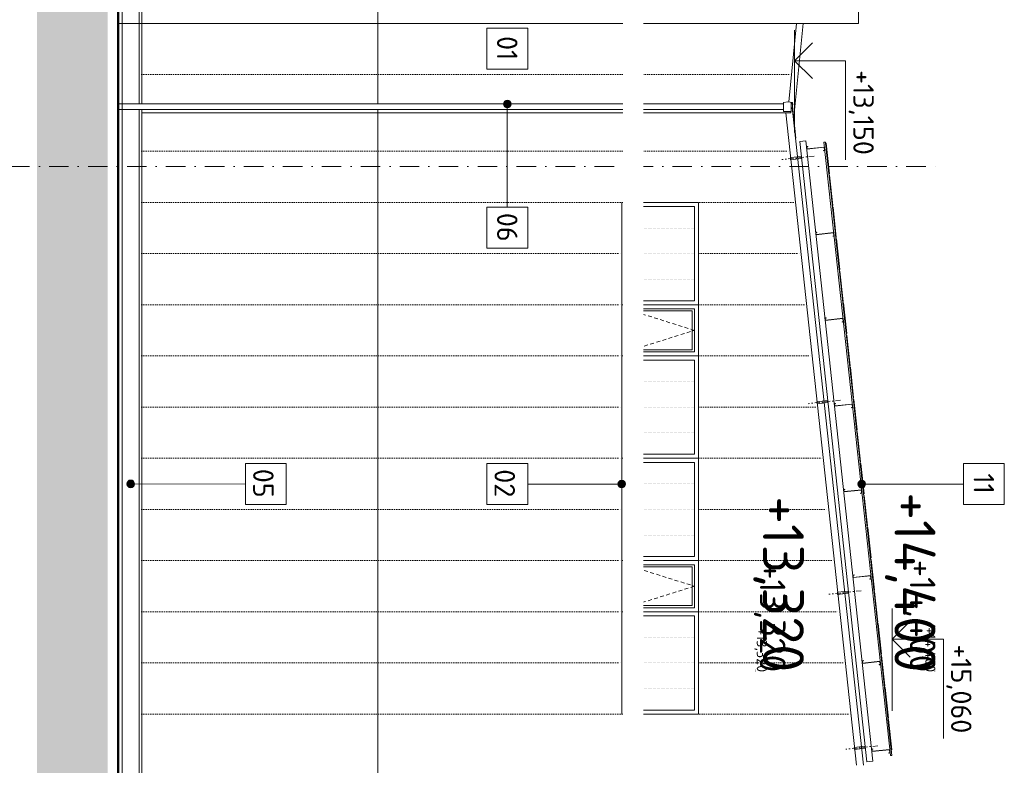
# Model space of a CAD drawing. Header units: millimetres. Extents: x -725694 to 4766210, y -2984614 to 2187451.
# Tile 23 of 256: x -27432 to -8172, y 11700 to 26272. Entities that reach past the tile are written whole.
import ezdxf
from ezdxf import colors
from ezdxf.entities.mleader import LeaderData, LeaderLine
from ezdxf.enums import TextEntityAlignment as Align
from ezdxf.math import Vec2, Vec3

# ---------------------------------------------------------------- set-up
doc = ezdxf.new("R2010")
doc.units = ezdxf.units.MM
for name, pattern in [('CARKOVANA', [5, 3, -2]), ('CENTERX2', [101.6, 63.5, -12.7, 12.7, -12.7]), ('DASHDOT', [25.4, 12.7, -6.35, 0, -6.35]), ('DIVIDE', [31.75, 12.7, -6.35, 0, -6.35, 0, -6.35]), ('DOT', [6.35, 0, -6.35])]:
    doc.linetypes.add(name, pattern=pattern)
for name, color, linetype in [('0 @ 1', 7, 'Continuous'), ('0 @ 10', 7, 'Continuous'), ('0 @ 100', 7, 'Continuous'), ('0 @ 200', 7, 'Continuous'), ('0 @ 250 (1)', 7, 'Continuous'), ('0 @ 250 (2)', 7, 'Continuous'), ('0 @ 400', 7, 'Continuous')]:
    doc.layers.add(name, color=color, linetype=linetype)
for name, color, linetype, lineweight in [('A99_FVE_řez', 7, 'Continuous', 5), ('A99_N_kce-pohl', 7, 'Continuous', 9), ('A99_N_koty-200-vysk', 7, 'Continuous', 9), ('A99_N_leg-text', 7, 'Continuous', 9), ('A99_N_osy', 7, 'CENTERX2', 9), ('A99_N_sraf', 7, 'Continuous', 0), ('A99_N_sraf @ 200', 7, 'Continuous', 0), ('A99_N_txt-popis-50 @ 200', 7, 'Continuous', 9), ('A99_S_kce-pohl', 7, 'Continuous', 5), ('PBS - odstupy', 1, 'DIVIDE', 30)]:
    doc.layers.add(name, color=color, linetype=linetype, lineweight=lineweight)
doc.styles.add('A99_kota', font='isocpeur.ttf', dxfattribs={"height": 2})
doc.styles.add('A99_popis', font='isocpeur.ttf')
doc.styles.add('ISOCPEUR_2', font='isocpeur.ttf', dxfattribs={"height": 2})

# ---------------------------------------------------------------- blocks, each defined once
blk = doc.blocks.new('*U113')
at = {"color": 0, "linetype": 'ByBlock', "lineweight": -2}
blk.add_line((-3, 0), (7, 0), dxfattribs=at)
for points in [[(0, 0), (0, 5), (0, 5), (9.7, 5)], [(-1.75, 1.75), (0, 0), (1.75, 1.75)]]:
    blk.add_lwpolyline(points, dxfattribs=at)
at = {"color": 0, "linetype": 'ByBlock', "lineweight": -2, "style": 'A99_kota'}
for tag, p in [('VYSKA', (9.2, 7.75)), ('POPIS', (9.2, 4.5))]:
    blk.add_attdef(tag, text='', height=2, dxfattribs=at).set_placement(p, align=Align.TOP_RIGHT)
blk = doc.blocks.new('*U6414')
at = {"layer": 'A99_N_koty-200-vysk', "lineweight": 5}
ref = blk.add_blockref('*U113', (-11025, 30545), dxfattribs=dict(at, xscale=200, yscale=200, zscale=200, rotation=270))
ref.add_attrib('VYSKA', '+14,400', dxfattribs={"layer": '0 @ 200', "color": 0, "linetype": 'ByBlock', "lineweight": -2, "height": 400, "rotation": 270, "style": 'A99_kota'}).set_placement((-9475, 28705), align=Align.TOP_RIGHT)
ref = blk.add_blockref('*U113', (-11025, 30545), dxfattribs=dict(at, xscale=200, yscale=200, zscale=200, rotation=270))
ref.add_attrib('VYSKA', '+14,400', dxfattribs={"layer": '0 @ 100', "color": 0, "linetype": 'ByBlock', "lineweight": -2, "height": 200, "rotation": 270, "style": 'A99_kota'}).set_placement((-9520, 13520), align=Align.TOP_RIGHT)
ref = blk.add_blockref('*U113', (-11025, 30545), dxfattribs=dict(at, xscale=200, yscale=200, zscale=200, rotation=270))
ref.add_attrib('VYSKA', '+14,400', dxfattribs={"layer": '0 @ 1', "color": 0, "linetype": 'ByBlock', "lineweight": -2, "height": 2, "rotation": 270, "style": 'A99_kota'}).set_placement((-9520, 13520), align=Align.TOP_RIGHT)
ref = blk.add_blockref('*U113', (-11025, 30545), dxfattribs=dict(at, xscale=200, yscale=200, zscale=200, rotation=270))
ref.add_attrib('VYSKA', '+14,400', dxfattribs={"layer": '0 @ 400', "color": 0, "linetype": 'ByBlock', "lineweight": -2, "height": 800, "rotation": 270, "style": 'A99_kota'}).set_placement((-9520, 13520), align=Align.TOP_RIGHT)
ref = blk.add_blockref('*U113', (-11025, 30545), dxfattribs=dict(at, xscale=200, yscale=200, zscale=200, rotation=270))
ref.add_attrib('VYSKA', '+14,400', dxfattribs={"layer": '0 @ 10', "color": 0, "linetype": 'ByBlock', "lineweight": -2, "height": 20, "rotation": 270, "style": 'A99_kota'}).set_placement((-9520, 13520), align=Align.TOP_RIGHT)
ref = blk.add_blockref('*U113', (-11025, 30545), dxfattribs=dict(at, xscale=200, yscale=200, zscale=200, rotation=270))
ref.add_attrib('VYSKA', '+14,400', dxfattribs={"layer": '0 @ 250 (1)', "color": 0, "linetype": 'ByBlock', "lineweight": -2, "height": 500, "rotation": 270, "style": 'A99_kota'}).set_placement((-9520, 13520), align=Align.TOP_RIGHT)
ref = blk.add_blockref('*U113', (-11025, 30545), dxfattribs=dict(at, xscale=200, yscale=200, zscale=200, rotation=270))
ref.add_attrib('VYSKA', '+14,400', dxfattribs={"layer": '0 @ 250 (2)', "color": 0, "linetype": 'ByBlock', "lineweight": -2, "height": 500, "rotation": 270, "style": 'A99_kota'}).set_placement((-9520, 13520), align=Align.TOP_RIGHT)
blk = doc.blocks.new('*U148')
at = {"color": 0, "linetype": 'ByBlock', "lineweight": -2}
blk.add_line((3, 0), (-7, 0), dxfattribs=at)
for points in [[(0, 0), (0, 5), (0, 5), (-9.7, 5)], [(1.75, 1.75), (0, 0), (-1.75, 1.75)]]:
    blk.add_lwpolyline(points, dxfattribs=at)
at = {"color": 0, "linetype": 'ByBlock', "lineweight": -2, "style": 'A99_kota'}
blk.add_attdef('VYSKA', text='', height=2, dxfattribs=at).set_placement((-2, 7.75), align=Align.TOP_RIGHT)
blk.add_attdef('POPIS', text='', height=2, dxfattribs=at).set_placement((-9.2, 4.5), align=Align.TOP_LEFT)
blk = doc.blocks.new('*U6422')
at = {"layer": 'A99_N_koty-200-vysk', "lineweight": 5}
ref = blk.add_blockref('*U148', (-10925, 10820), dxfattribs=dict(at, xscale=-200, yscale=200, zscale=200, rotation=269.9999999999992))
ref.add_attrib('VYSKA', '+14,500', dxfattribs={"layer": '0 @ 100', "color": 0, "linetype": 'ByBlock', "lineweight": -2, "height": 200, "rotation": 270, "style": 'A99_kota'}).set_placement((-9520, 28805), align=Align.TOP_RIGHT)
ref = blk.add_blockref('*U148', (-10925, 10820), dxfattribs=dict(at, xscale=-200, yscale=200, zscale=200, rotation=269.9999999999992))
ref.add_attrib('VYSKA', '+14,500', dxfattribs={"layer": '0 @ 10', "color": 0, "linetype": 'ByBlock', "lineweight": -2, "height": 20, "rotation": 270, "style": 'A99_kota'}).set_placement((-9520, 28805), align=Align.TOP_RIGHT)
ref = blk.add_blockref('*U148', (-10925, 10820), dxfattribs=dict(at, xscale=-200, yscale=200, zscale=200, rotation=269.9999999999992))
ref.add_attrib('VYSKA', '+14,500', dxfattribs={"layer": '0 @ 1', "color": 0, "linetype": 'ByBlock', "lineweight": -2, "height": 2, "rotation": 270, "style": 'A99_kota'}).set_placement((-9520, 28805), align=Align.TOP_RIGHT)
blk = doc.blocks.new('*U452')
at = {"color": 0, "linetype": 'ByBlock', "lineweight": -2}
blk.add_line((-3, 0), (7, 0), dxfattribs=at)
for points in [[(0, 0), (0, 5), (0, 5), (9.7, 5)], [(-1.75, 1.75), (0, 0), (1.75, 1.75)]]:
    blk.add_lwpolyline(points, dxfattribs=at)
at = {"color": 0, "linetype": 'ByBlock', "lineweight": -2, "style": 'A99_kota'}
for tag, p in [('VYSKA', (9.2, 7.75)), ('POPIS', (9.2, 4.5))]:
    blk.add_attdef(tag, text='', height=2, dxfattribs=at).set_placement(p, align=Align.TOP_RIGHT)
blk = doc.blocks.new('*U6454')
at = {"layer": 'A99_N_koty-200-vysk', "lineweight": 5}
ref = blk.add_blockref('*U452', (-12276, 25470), dxfattribs=dict(at, xscale=200, yscale=200, zscale=200, rotation=270))
ref.add_attrib('VYSKA', '+13,150', dxfattribs={"layer": '0 @ 200', "color": 0, "linetype": 'ByBlock', "lineweight": -2, "height": 400, "rotation": 270, "style": 'A99_kota'}).set_placement((-10726, 23630), align=Align.TOP_RIGHT)
ref = blk.add_blockref('*U452', (-12276, 25470), dxfattribs=dict(at, xscale=200, yscale=200, zscale=200, rotation=270))
ref.add_attrib('VYSKA', '+13,150', dxfattribs={"layer": '0 @ 100', "color": 0, "linetype": 'ByBlock', "lineweight": -2, "height": 200, "rotation": 270, "style": 'A99_kota'}).set_placement((-10771, 7321), align=Align.TOP_RIGHT)
ref = blk.add_blockref('*U452', (-12276, 25470), dxfattribs=dict(at, xscale=200, yscale=200, zscale=200, rotation=270))
ref.add_attrib('VYSKA', '+13,150', dxfattribs={"layer": '0 @ 1', "color": 0, "linetype": 'ByBlock', "lineweight": -2, "height": 2, "rotation": 270, "style": 'A99_kota'}).set_placement((-10771, 7321), align=Align.TOP_RIGHT)
ref = blk.add_blockref('*U452', (-12276, 25470), dxfattribs=dict(at, xscale=200, yscale=200, zscale=200, rotation=270))
ref.add_attrib('VYSKA', '+13,150', dxfattribs={"layer": '0 @ 400', "color": 0, "linetype": 'ByBlock', "lineweight": -2, "height": 800, "rotation": 270, "style": 'A99_kota'}).set_placement((-10771, 7321), align=Align.TOP_RIGHT)
ref = blk.add_blockref('*U452', (-12276, 25470), dxfattribs=dict(at, xscale=200, yscale=200, zscale=200, rotation=270))
ref.add_attrib('VYSKA', '+13,150', dxfattribs={"layer": '0 @ 10', "color": 0, "linetype": 'ByBlock', "lineweight": -2, "height": 20, "rotation": 270, "style": 'A99_kota'}).set_placement((-10771, 7321), align=Align.TOP_RIGHT)
ref = blk.add_blockref('*U452', (-12276, 25470), dxfattribs=dict(at, xscale=200, yscale=200, zscale=200, rotation=270))
ref.add_attrib('VYSKA', '+13,150', dxfattribs={"layer": '0 @ 250 (1)', "color": 0, "linetype": 'ByBlock', "lineweight": -2, "height": 500, "rotation": 270, "style": 'A99_kota'}).set_placement((-10771, 7321), align=Align.TOP_RIGHT)
ref = blk.add_blockref('*U452', (-12276, 25470), dxfattribs=dict(at, xscale=200, yscale=200, zscale=200, rotation=270))
ref.add_attrib('VYSKA', '+13,150', dxfattribs={"layer": '0 @ 250 (2)', "color": 0, "linetype": 'ByBlock', "lineweight": -2, "height": 500, "rotation": 270, "style": 'A99_kota'}).set_placement((-10771, 7321), align=Align.TOP_RIGHT)
blk = doc.blocks.new('*U157')
at = {"color": 0, "linetype": 'ByBlock', "lineweight": -2}
blk.add_line((-3, 0), (7, 0), dxfattribs=at)
for points in [[(-1.75, -1.75), (0, 0), (1.75, -1.75)], [(0, 0), (0, -5), (0, -5), (9.7, -5)]]:
    blk.add_lwpolyline(points, dxfattribs=at)
at = {"color": 0, "linetype": 'ByBlock', "lineweight": -2, "style": 'A99_kota'}
blk.add_attdef('POPIS', text='', height=2, dxfattribs=at).set_placement((9.2, -4.5), align=Align.BOTTOM_RIGHT)
blk.add_attdef('VYSKA', text='', height=2, dxfattribs=at).set_placement((9.2, -5.75), align=Align.TOP_RIGHT)
blk = doc.blocks.new('*U6455')
at = {"layer": 'A99_N_koty-200-vysk', "lineweight": 5}
ref = blk.add_blockref('*U157', (-12104, 30545), dxfattribs=dict(at, xscale=200, yscale=200, zscale=200, rotation=270))
ref.add_attrib('VYSKA', '+13,320', dxfattribs={"layer": '0 @ 200', "color": 0, "linetype": 'ByBlock', "lineweight": -2, "height": 400, "rotation": 270, "style": 'A99_kota'}).set_placement((-13174, 28705), align=Align.TOP_RIGHT)
ref = blk.add_blockref('*U157', (-12104, 30545), dxfattribs=dict(at, xscale=200, yscale=200, zscale=200, rotation=270))
ref.add_attrib('VYSKA', '+13,320', dxfattribs={"layer": '0 @ 100', "color": 0, "linetype": 'ByBlock', "lineweight": -2, "height": 200, "rotation": 270, "style": 'A99_kota'}).set_placement((-12814, 13520), align=Align.TOP_RIGHT)
ref = blk.add_blockref('*U157', (-12104, 30545), dxfattribs=dict(at, xscale=200, yscale=200, zscale=200, rotation=270))
ref.add_attrib('VYSKA', '+13,320', dxfattribs={"layer": '0 @ 1', "color": 0, "linetype": 'ByBlock', "lineweight": -2, "height": 2, "rotation": 270, "style": 'A99_kota'}).set_placement((-13051, 13520), align=Align.TOP_RIGHT)
ref = blk.add_blockref('*U157', (-12104, 30545), dxfattribs=dict(at, xscale=200, yscale=200, zscale=200, rotation=270))
ref.add_attrib('VYSKA', '+13,320', dxfattribs={"layer": '0 @ 400', "color": 0, "linetype": 'ByBlock', "lineweight": -2, "height": 800, "rotation": 270, "style": 'A99_kota'}).set_placement((-12094, 13520), align=Align.TOP_RIGHT)
ref = blk.add_blockref('*U157', (-12104, 30545), dxfattribs=dict(at, xscale=200, yscale=200, zscale=200, rotation=270))
ref.add_attrib('VYSKA', '+13,320', dxfattribs={"layer": '0 @ 10', "color": 0, "linetype": 'ByBlock', "lineweight": -2, "height": 20, "rotation": 270, "style": 'A99_kota'}).set_placement((-13030, 13520), align=Align.TOP_RIGHT)
ref = blk.add_blockref('*U157', (-12104, 30545), dxfattribs=dict(at, xscale=200, yscale=200, zscale=200, rotation=270))
ref.add_attrib('VYSKA', '+13,320', dxfattribs={"layer": '0 @ 250 (1)', "color": 0, "linetype": 'ByBlock', "lineweight": -2, "height": 500, "rotation": 270, "style": 'A99_kota'}).set_placement((-12454, 13520), align=Align.TOP_RIGHT)
ref = blk.add_blockref('*U157', (-12104, 30545), dxfattribs=dict(at, xscale=200, yscale=200, zscale=200, rotation=270))
ref.add_attrib('VYSKA', '+13,320', dxfattribs={"layer": '0 @ 250 (2)', "color": 0, "linetype": 'ByBlock', "lineweight": -2, "height": 500, "rotation": 270, "style": 'A99_kota'}).set_placement((-12454, 13520), align=Align.TOP_RIGHT)
blk = doc.blocks.new('*U6472')
at = {"layer": 'A99_N_koty-200-vysk', "lineweight": 5}
ref = blk.add_blockref('*U148', (-10365, 14165), dxfattribs=dict(at, xscale=-200, yscale=200, zscale=200, rotation=269.9999999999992))
ref.add_attrib('VYSKA', '+15,060', dxfattribs={"layer": '0 @ 400', "color": 0, "linetype": 'ByBlock', "lineweight": -2, "height": 800, "rotation": 270, "style": 'A99_kota'}).set_placement((-8960, 28805), align=Align.TOP_RIGHT)
ref = blk.add_blockref('*U148', (-10365, 14165), dxfattribs=dict(at, xscale=-200, yscale=200, zscale=200, rotation=269.9999999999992))
ref.add_attrib('VYSKA', '+15,060', dxfattribs={"layer": '0 @ 250 (1)', "color": 0, "linetype": 'ByBlock', "lineweight": -2, "height": 500, "rotation": 270, "style": 'A99_kota'}).set_placement((-8960, 28805), align=Align.TOP_RIGHT)
ref = blk.add_blockref('*U148', (-10365, 14165), dxfattribs=dict(at, xscale=-200, yscale=200, zscale=200, rotation=269.9999999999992))
ref.add_attrib('VYSKA', '+15,060', dxfattribs={"layer": '0 @ 250 (2)', "color": 0, "linetype": 'ByBlock', "lineweight": -2, "height": 500, "rotation": 270, "style": 'A99_kota'}).set_placement((-8960, 28805), align=Align.TOP_RIGHT)
ref = blk.add_blockref('*U148', (-10365, 14165), dxfattribs=dict(at, xscale=-200, yscale=200, zscale=200, rotation=269.9999999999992))
ref.add_attrib('VYSKA', '+15,060', dxfattribs={"layer": '0 @ 100', "color": 0, "linetype": 'ByBlock', "lineweight": -2, "height": 200, "rotation": 270, "style": 'A99_kota'}).set_placement((-8960, 28805), align=Align.TOP_RIGHT)
ref = blk.add_blockref('*U148', (-10365, 14165), dxfattribs=dict(at, xscale=-200, yscale=200, zscale=200, rotation=269.9999999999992))
ref.add_attrib('VYSKA', '+15,060', dxfattribs={"layer": '0 @ 10', "color": 0, "linetype": 'ByBlock', "lineweight": -2, "height": 20, "rotation": 270, "style": 'A99_kota'}).set_placement((-8960, 28805), align=Align.TOP_RIGHT)
ref = blk.add_blockref('*U148', (-10365, 14165), dxfattribs=dict(at, xscale=-200, yscale=200, zscale=200, rotation=269.9999999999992))
ref.add_attrib('VYSKA', '+15,060', dxfattribs={"layer": '0 @ 1', "color": 0, "linetype": 'ByBlock', "lineweight": -2, "height": 2, "rotation": 270, "style": 'A99_kota'}).set_placement((-8960, 28805), align=Align.TOP_RIGHT)
ref = blk.add_blockref('*U148', (-10365, 14165), dxfattribs=dict(at, xscale=-200, yscale=200, zscale=200, rotation=269.9999999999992))
ref.add_attrib('VYSKA', '+15,060', dxfattribs={"layer": '0 @ 200', "color": 0, "linetype": 'ByBlock', "lineweight": -2, "height": 400, "rotation": 270, "style": 'A99_kota'}).set_placement((-8815, 12325), align=Align.TOP_RIGHT)

msp = doc.modelspace()

# ---------------------------------------------------------------- hatches: boundary and pattern name
at = {"layer": 'A99_N_leg-text', "lineweight": 5}
h = msp.add_hatch(color=256, dxfattribs=at)
h.dxf.hatch_style = 1
edge = h.paths.add_edge_path()
edge.add_arc((-25260, 17200.4), 75, 0, 360)
h = msp.add_hatch(color=256, dxfattribs=at)
h.dxf.hatch_style = 1
edge = h.paths.add_edge_path()
edge.add_arc((-10960, 17195), 75, 0, 360)
at = {"layer": 'A99_N_sraf @ 200', "linetype": 'Continuous', "lineweight": 0}
h = msp.add_hatch(color=252, dxfattribs=at)
h.dxf.hatch_style = 1
h.paths.add_polyline_path([(-25710, 111540), (-27092.5, 111540), (-27092.5, -5780), (-25710, -5780)])

# ---------------------------------------------------------------- linework, layer by layer
at = {"layer": 'A99_FVE_řez', "lineweight": 5, "ltscale": 2}
for points in [[(-12055.4, 23902.7), (-10742.1, 11783.7), (-10861.4, 11770.7), (-12174.7, 23889.8)], [(-11700.7, 23878.3), (-10401.7, 11891), (-10371.9, 11894.2), (-11670.9, 23881.5)], [(-11694.9, 23778.3), (-11688.5, 23718.7), (-11708.4, 23716.5), (-11707.8, 23711.5), (-11683, 23714.2), (-11690.5, 23783.8), (-12033.5, 23746.7), (-12037.8, 23786.4), (-12017.9, 23788.6), (-12018.5, 23793.6), (-12043.3, 23790.9), (-12037.9, 23741.2), (-11694.9, 23778.3)], [(-11668.2, 23856.7), (-11658.3, 23857.7), (-11593.6, 23261.2), (-11603.6, 23260.2)], [(-11600.9, 23235.3), (-11590.9, 23236.4), (-11526.3, 22639.9), (-11536.2, 22638.8)], [(-11533, 22609), (-11523.1, 22610), (-11458.4, 22013.5), (-11468.4, 22012.5)], [(-11513.7, 22105.6), (-11507.2, 22046), (-11527.1, 22043.8), (-11526.5, 22038.8), (-11501.7, 22041.5), (-11509.2, 22111.1), (-11852.2, 22074), (-11856.5, 22113.7), (-11836.7, 22115.9), (-11837.2, 22120.9), (-11862, 22118.2), (-11856.7, 22068.4), (-11513.7, 22105.6)], [(-11465.4, 21985.1), (-11455.5, 21986.2), (-11390.8, 21389.7), (-11400.8, 21388.6)], [(-11397.5, 21358.8), (-11387.6, 21359.9), (-11322.9, 20763.4), (-11332.9, 20762.3)], [(-11329.9, 20734.9), (-11320, 20736), (-11255.3, 20139.5), (-11265.3, 20138.4)], [(-11332.1, 20430.4), (-11325.7, 20370.8), (-11345.6, 20368.6), (-11345, 20363.6), (-11320.2, 20366.3), (-11327.7, 20435.9), (-11670.7, 20398.8), (-11675, 20438.5), (-11655.1, 20440.7), (-11655.7, 20445.7), (-11680.5, 20443), (-11675.1, 20393.3), (-11332.1, 20430.4)], [(-11261.5, 20103.6), (-11251.6, 20104.7), (-11186.9, 19508.2), (-11196.9, 19507.1)], [(-11193.9, 19479.8), (-11184, 19480.9), (-11119.3, 18884.4), (-11129.3, 18883.3)], [(-11150.6, 18755.2), (-11144.1, 18695.6), (-11164, 18693.4), (-11163.5, 18688.5), (-11138.6, 18691.2), (-11146.2, 18760.7), (-11489.2, 18723.6), (-11493.5, 18763.3), (-11473.6, 18765.5), (-11474.1, 18770.5), (-11499, 18767.8), (-11493.6, 18718.1), (-11150.6, 18755.2)], [(-11060.9, 18252), (-11050.9, 18253.1), (-11115.6, 18849.6), (-11125.5, 18848.5)], [(-10993.3, 17628.1), (-10983.3, 17629.2), (-11048, 18225.7), (-11057.9, 18224.6)], [(-10925.4, 17001.8), (-10915.4, 17002.9), (-10980.1, 17599.4), (-10990, 17598.3)], [(-10969.1, 17080), (-10962.6, 17020.4), (-10982.5, 17018.2), (-10981.9, 17013.3), (-10957.1, 17016), (-10964.6, 17085.6), (-11307.6, 17048.4), (-11311.9, 17088.1), (-11292.1, 17090.3), (-11292.6, 17095.3), (-11317.4, 17092.6), (-11312.1, 17042.9), (-10969.1, 17080)], [(-10857.8, 16377.9), (-10847.8, 16379), (-10912.5, 16975.5), (-10922.4, 16974.5)], [(-10789.9, 15751.6), (-10780, 15752.7), (-10844.6, 16349.2), (-10854.5, 16348.1)], [(-10721.8, 15122.8), (-10711.8, 15123.9), (-10776.5, 15720.4), (-10786.4, 15719.3)], [(-10787.5, 15404.8), (-10781.1, 15345.2), (-10800.9, 15343), (-10800.4, 15338.1), (-10775.6, 15340.8), (-10783.1, 15410.4), (-11126.1, 15373.2), (-11130.4, 15413), (-11110.5, 15415.1), (-11111.1, 15420.1), (-11135.9, 15417.4), (-11130.5, 15367.7), (-10787.5, 15404.8)], [(-10653.9, 14496.5), (-10643.9, 14497.5), (-10708.6, 15094), (-10718.5, 15093)], [(-10586.3, 13872.6), (-10576.3, 13873.7), (-10641, 14470.2), (-10650.9, 14469.1)], [(-10606, 13729.7), (-10599.5, 13670), (-10619.4, 13667.9), (-10618.9, 13662.9), (-10594, 13665.6), (-10601.6, 13735.2), (-10944.6, 13698), (-10948.9, 13737.8), (-10929, 13739.9), (-10929.5, 13744.9), (-10954.4, 13742.2), (-10949, 13692.5), (-10606, 13729.7)], [(-10518.7, 13248.8), (-10508.7, 13249.8), (-10573.4, 13846.3), (-10583.3, 13845.3)], [(-10450.8, 12622.4), (-10440.9, 12623.5), (-10505.5, 13220), (-10515.4, 13218.9)], [(-10383.2, 11998.6), (-10373.3, 11999.7), (-10437.9, 12596.2), (-10447.8, 12595.1)], [(-10419.1, 12004.8), (-10412.6, 11945.1), (-10432.5, 11942.9), (-10432, 11938), (-10407.1, 11940.7), (-10414.6, 12010.3), (-10757.6, 11973.1), (-10761.9, 12012.9), (-10742.1, 12015), (-10742.6, 12020), (-10767.5, 12017.3), (-10762.1, 11967.6), (-10419.1, 12004.8)]]:
    msp.add_lwpolyline(points, close=True, dxfattribs=at)
at = {"layer": 'A99_FVE_řez', "linetype": 'DASHDOT', "lineweight": 5, "ltscale": 8}
for points in [[(-11892.7, 23606), (-12524, 23537.6)], [(-11375.7, 18835.6), (-12007, 18767.2)], [(-10972.1, 15110.8), (-11603.4, 15042.3)], [(-10643.7, 12081), (-11275.1, 12012.6)]]:
    msp.add_lwpolyline(points, dxfattribs=at)
at = {"layer": 'A99_FVE_řez', "lineweight": 5}
for points in [[(-12148.3, 23598.4), (-12144, 23558.7), (-12352.8, 23536), (-12357.1, 23575.8)], [(-11627.1, 18788.2), (-11631.4, 18828), (-11840.2, 18805.4), (-11835.9, 18765.6)], [(-11223.4, 15063.4), (-11227.7, 15103.2), (-11436.5, 15080.5), (-11432.2, 15040.8)], [(-10895.1, 12033.6), (-10899.4, 12073.4), (-11108.2, 12050.8), (-11103.9, 12011)]]:
    msp.add_lwpolyline(points, close=True, dxfattribs=at)
at = {"layer": 'A99_N_kce-pohl', "color": 252, "lineweight": 50}
msp.add_line((-25505, -5755), (-25505, 106580), dxfattribs=at)
at = {"layer": 'A99_N_kce-pohl', "color": 5, "linetype": 'Continuous', "lineweight": 13}
for q in [(-11025, 44880), (-25505, 26200)]:
    msp.add_line((-11025, 26200), q, dxfattribs=at)
at = {"layer": 'A99_N_kce-pohl', "color": 5, "linetype": 'Continuous', "lineweight": 9}
for p, q in [((-25095, 33590), (-25095, 24625)), ((-25045, 33590), (-25045, 24625))]:
    msp.add_line(p, q, dxfattribs=at)
at = {"layer": 'A99_N_kce-pohl', "color": 1, "linetype": 'Continuous', "lineweight": 9}
for p, q in [((-25095, 24515), (-25095, 5915)), ((-25095, 24515), (-25095, 5915)), ((-25045, 24515), (-25045, 5915)), ((-25045, 24515), (-25045, 5915))]:
    msp.add_line(p, q, dxfattribs=at)
at = {"layer": 'A99_N_kce-pohl', "color": 1, "linetype": 'Continuous', "lineweight": 13}
msp.add_line((-12309.6, 24438.4), (-10929.2, 11700), dxfattribs=at)
at = {"layer": 'A99_N_kce-pohl', "color": 5, "lineweight": 9}
msp.add_lwpolyline([(-20425, 24625), (-20425, 33765)], dxfattribs=at)
at = {"layer": 'A99_N_kce-pohl', "color": 5, "linetype": 'Continuous', "lineweight": 5}
msp.add_lwpolyline([(-12235, 26200), (-12390, 24666.5)], dxfattribs=at)
at = {"layer": 'A99_N_kce-pohl', "color": 5, "linetype": 'Continuous', "lineweight": 13}
msp.add_lwpolyline([(-12104.4, 26200), (-12275.6, 24505.8), (-12275.6, 24224.5)], dxfattribs=at)
at = {"layer": 'A99_N_kce-pohl', "color": 1, "linetype": 'Continuous', "lineweight": 5}
for points in [[(-12343.5, 24480), (-12490, 24480), (-12490, 24655), (-12407.6, 24669.5), (-12317.1, 24654.1), (-12312.2, 24608.6), (-12316.3, 24608.1), (-12318.4, 24628)], [(-25505, 24625), (-12490, 24625), (-12490, 24515), (-25505, 24515)], [(-12349.3, 24480), (-12346.1, 24450)], [(-12322.4, 24649), (-12343.5, 24646.7)], [(-12343.5, 24480), (-12343.5, 24646.7)], [(-12343.5, 24550.4), (-12322, 24552.8)], [(-12247.4, 23957.3), (-12322.4, 24649)], [(-12322, 24552.8), (-12309.6, 24438.4)], [(-12446.7, 24450), (-11065, 11700)]]:
    msp.add_lwpolyline(points, dxfattribs=at)
at = {"layer": 'A99_N_kce-pohl', "color": 1, "lineweight": 9}
msp.add_lwpolyline([(-20425, 5700), (-20425, 24515)], dxfattribs=at)
at = {"layer": 'A99_N_kce-pohl', "color": 1, "linetype": 'Continuous', "lineweight": 9}
msp.add_lwpolyline([(-12346.1, 24450), (-25045, 24450)], dxfattribs=at)
at = {"layer": 'A99_N_kce-pohl', "linetype": 'Continuous', "lineweight": 9, "ltscale": 0.5}
for points in [[(-14155, 22700), (-14155, 20700), (-15655, 20700), (-15655, 22700)], [(-14235, 22620), (-14235, 20780), (-15575, 20780), (-15575, 22620)], [(-14155, 20700), (-14155, 19700), (-15655, 19700), (-15655, 20700)], [(-14235, 20620), (-14235, 19780), (-15575, 19780), (-15575, 20620)], [(-14155, 17700), (-14155, 19700), (-15655, 19700), (-15655, 17700)], [(-14235, 17780), (-14235, 19620), (-15575, 19620), (-15575, 17780)], [(-14155, 17700), (-14155, 15700), (-15655, 15700), (-15655, 17700)], [(-14235, 17620), (-14235, 15780), (-15575, 15780), (-15575, 17620)], [(-14155, 14700), (-14155, 15700), (-15655, 15700), (-15655, 14700)], [(-14235, 14780), (-14235, 15620), (-15575, 15620), (-15575, 14780)], [(-14155, 12700), (-14155, 14700), (-15655, 14700), (-15655, 12700)], [(-14235, 12780), (-14235, 14620), (-15575, 14620), (-15575, 12780)]]:
    msp.add_lwpolyline(points, close=True, dxfattribs=at)
at = {"layer": 'A99_N_kce-pohl', "linetype": 'DOT', "lineweight": 0, "ltscale": 4}
for points in [[(-15575, 22200), (-14235, 22200)], [(-15575, 21700), (-14235, 21700)], [(-15575, 21200), (-14235, 21200)], [(-15575, 19200), (-14235, 19200)], [(-15575, 18700), (-14235, 18700)], [(-15575, 18200), (-14235, 18200)], [(-15575, 17200), (-14235, 17200)], [(-15575, 16700), (-14235, 16700)], [(-15575, 16200), (-14235, 16200)], [(-15575, 14200), (-14235, 14200)], [(-15575, 13700), (-14235, 13700)], [(-15575, 13200), (-14235, 13200)]]:
    msp.add_lwpolyline(points, dxfattribs=at)
at = {"layer": 'A99_N_kce-pohl', "linetype": 'CARKOVANA', "lineweight": 0, "ltscale": 25}
for points in [[(-15575, 19780), (-14235, 20200), (-15575, 20620)], [(-15575, 15620), (-14235, 15200), (-15575, 14780)]]:
    msp.add_lwpolyline(points, dxfattribs=at)
at = {"layer": 'A99_N_kce-pohl', "linetype": 'Continuous', "lineweight": 5, "ltscale": 0.5}
for points in [[(-14275, 20580), (-14275, 19820), (-15535, 19820), (-15535, 20580)], [(-14275, 14820), (-14275, 15580), (-15535, 15580), (-15535, 14820)]]:
    msp.add_lwpolyline(points, close=True, dxfattribs=at)
at = {"layer": 'A99_N_leg-text', "lineweight": 9}
for points in [[(-22217.5, 17595), (-23017.5, 17595), (-23017.5, 16795), (-22217.5, 16795)], [(-8172.5, 17595), (-8972.5, 17595), (-8972.5, 16795), (-8172.5, 16795)]]:
    msp.add_lwpolyline(points, close=True, dxfattribs=at)
at = {"layer": 'A99_N_leg-text', "lineweight": 5}
msp.add_lwpolyline([(-23017.5, 17195), (-25335, 17200)], dxfattribs=at)
at = {"layer": 'A99_N_leg-text', "lineweight": 9}
msp.add_lwpolyline([(-8972.5, 17195), (-10960, 17195)], dxfattribs=at)
at = {"layer": 'A99_N_leg-text', "lineweight": 5}
for centre in [(-25260, 17200.4), (-10960, 17195)]:
    msp.add_circle(centre, 75, dxfattribs=at)
at = {"layer": 'A99_N_osy', "color": 5, "linetype": 'DASHDOT', "lineweight": 9, "ltscale": 30}
msp.add_lwpolyline([(-29905, 23400), (-9440, 23400)], dxfattribs=at)
at = {"layer": 'A99_N_sraf', "color": 5, "linetype": 'DOT', "lineweight": 5, "ltscale": 7}
msp.add_lwpolyline([(-25045, 25200), (-12336.1, 25200)], dxfattribs=at)
at = {"layer": 'A99_N_sraf', "linetype": 'DOT', "lineweight": 5, "ltscale": 7}
for points in [[(-25045, 23700), (-12365.4, 23700)], [(-25045, 22700), (-12257, 22700)], [(-25045, 21700), (-15655, 21700)], [(-14145, 21700), (-12148.7, 21700)], [(-25045, 20700), (-15655, 20700)], [(-14145, 20700), (-12040.3, 20700)], [(-25045, 19700), (-15655, 19700)], [(-14145, 19700), (-11931.9, 19700)], [(-25045, 18700), (-15655, 18700)], [(-14145, 18700), (-11823.6, 18700)], [(-25045, 17700), (-15655, 17700)], [(-14145, 17700), (-11715.2, 17700)], [(-25045, 16700), (-15655, 16700)], [(-14145, 16700), (-11606.8, 16700)], [(-25045, 15700), (-15655, 15700)], [(-14145, 15700), (-11498.5, 15700)], [(-25045, 14700), (-15655, 14700)], [(-14145, 14700), (-11390.1, 14700)], [(-25045, 13700), (-15655, 13700)], [(-14145, 13700), (-11281.7, 13700)], [(-25045, 12700), (-11173.4, 12700)]]:
    msp.add_lwpolyline(points, dxfattribs=at)
at = {"layer": 'A99_S_kce-pohl'}
msp.add_lwpolyline([(-25425, 5915), (-25425, 33590)], dxfattribs=at)

# ---------------------------------------------------------------- block references
at = {"layer": 'PBS - odstupy', "color": 4, "linetype": 'Continuous', "lineweight": 0}
for name in ['*U6422', '*U6455', '*U6414', '*U6454']:
    msp.add_blockref(name, (0, 0), dxfattribs=at)

# ---------------------------------------------------------------- texts
at = {"layer": 'A99_N_leg-text', "lineweight": 9, "insert": (-22465.7, 17212.5), "char_height": 400, "width": 717.083, "attachment_point": 2, "rotation": 270, "line_spacing_factor": 1.149209, "style": 'ISOCPEUR_2'}
msp.add_mtext('{\\fISOCPEUR|b1|i0|c238|p34;05}', dxfattribs=at)

# ---------------------------------------------------------------- next in the draw order: texts
at = {"layer": 'A99_N_leg-text', "lineweight": 9, "insert": (-8372.5, 17205), "char_height": 400, "width": 402.994, "attachment_point": 2, "rotation": 270, "line_spacing_factor": 1.149209, "style": 'ISOCPEUR_2', "bg_fill": 3, "box_fill_scale": 1, "bg_fill_color": 256, "bg_fill_transparency": 0}
msp.add_mtext('\\A1;{\\fISOCPEUR|b1|i0|c238|p34;11}', dxfattribs=at)

# ---------------------------------------------------------------- next in the draw order: leaders
at = {"layer": 'A99_N_txt-popis-50 @ 200', "lineweight": 9}
ml = msp.add_multileader_mtext('Standard', dxfattribs=at)
ml.set_content('\\A1;{\\C256;vertikalní panely budou v úrovni +5,000 m (horní hrana vrat) horizontálně rozděleny na dvě části. }', color=1, style='A99_popis')
ml.set_leader_properties(color=256, linetype='ByLayer', lineweight=-1)
ml.build(insert=Vec2(0, 0))
ml.multileader.update_dxf_attribs({"dogleg_length": 1, "arrow_head_size": 300, "scale": 200})
ctx = ml.context
ctx.base_point, ctx.scale, ctx.char_height, ctx.arrow_head_size, ctx.landing_gap_size, ctx.plane_origin, ctx.plane_x_axis, ctx.plane_y_axis = Vec3(-15492.1, 62540), 200, 400, 300, 250, Vec3(-22778.5, 49960), Vec3(0, -1), Vec3(1, 0)
notes = []
notes.append((ctx, [(1, (1, 1, 0), (-15492.1, 46395), (0, 1), 585, [(0, [(-20425, 46390)], 0, [])])]))
ctx.mtext.insert, ctx.mtext.text_direction, ctx.mtext.rotation, ctx.mtext.width, ctx.mtext.flow_direction = Vec3(-15232.1, 62290), Vec3(0, -1), 4.712389, 15234.519, 5
ctx.mtext.has_bg_fill, ctx.mtext.bg_color, ctx.mtext.bg_scale_factor, ctx.mtext.bg_transparency, ctx.mtext.use_window_bg_color = 1, -1073741824, 1, 0, 1
for ctx, leaders in notes:
    for number, flags, end, landing, length, lines in leaders:
        leader = LeaderData()
        leader.index, (leader.has_last_leader_line, leader.has_dogleg_vector, leader.attachment_direction) = number, flags
        leader.last_leader_point, leader.dogleg_vector, leader.dogleg_length = Vec3(end), Vec3(landing), length
        for number, points, colour, breaks in lines:
            line = LeaderLine()
            line.index, line.vertices, line.color, line.breaks = number, Vec3.list(points), colors.encode_raw_color(colour), breaks
            leader.lines.append(line)
        ctx.leaders.append(leader)

# ---------------------------------------------------------------- next in the draw order: hatches: boundary and pattern name
at = {"layer": 'A99_N_leg-text', "lineweight": 5}
h = msp.add_hatch(color=256, dxfattribs=at)
h.dxf.hatch_style = 1
edge = h.paths.add_edge_path()
edge.add_arc((-17895, 24625), 75, 0, 360)
h = msp.add_hatch(color=256, dxfattribs=at)
h.dxf.hatch_style = 1
edge = h.paths.add_edge_path()
edge.add_arc((-15655, 17195.6), 75, 0, 360)

# ---------------------------------------------------------------- next in the draw order: linework, layer by layer
at = {"layer": 'A99_N_leg-text', "lineweight": 9}
for points in [[(-17495, 26105), (-18295, 26105), (-18295, 25305), (-17495, 25305)], [(-17495, 22605), (-18295, 22605), (-18295, 21805), (-17495, 21805)], [(-17495, 17595), (-18295, 17595), (-18295, 16795), (-17495, 16795)]]:
    msp.add_lwpolyline(points, close=True, dxfattribs=at)
for points in [[(-17895, 22605), (-17895, 24625)], [(-17495, 17195), (-15655, 17195)]]:
    msp.add_lwpolyline(points, dxfattribs=at)
at = {"layer": 'A99_N_leg-text', "lineweight": 5}
for centre in [(-17895, 24625), (-15655, 17195.6)]:
    msp.add_circle(centre, 75, dxfattribs=at)

# ---------------------------------------------------------------- next in the draw order: block references
at = {"layer": 'PBS - odstupy', "color": 4, "linetype": 'Continuous', "lineweight": 0}
msp.add_blockref('*U6472', (0, 0), dxfattribs=at)

# ---------------------------------------------------------------- next in the draw order: texts
at = {"layer": 'A99_N_leg-text', "lineweight": 9, "insert": (-17743.2, 17212.5), "char_height": 400, "width": 717.083, "attachment_point": 2, "rotation": 270, "line_spacing_factor": 1.149209, "style": 'ISOCPEUR_2'}
msp.add_mtext('{\\fISOCPEUR|b1|i0|c238|p34;02}', dxfattribs=at)

# ---------------------------------------------------------------- next in the draw order: texts
at = {"layer": 'A99_N_leg-text', "lineweight": 9, "char_height": 400, "width": 402.994, "attachment_point": 2, "rotation": 270, "line_spacing_factor": 1.149209, "style": 'ISOCPEUR_2', "bg_fill": 3, "box_fill_scale": 1, "bg_fill_color": 256, "bg_fill_transparency": 0}
for s, insert in [('\\A1;{\\fISOCPEUR|b1|i0|c238|p34;01}', (-17695, 25715)), ('\\A1;{\\fISOCPEUR|b1|i0|c238|p34;06}', (-17695, 22215))]:
    msp.add_mtext(s, dxfattribs=dict(at, insert=insert))

doc.saveas('drawing.dxf')
